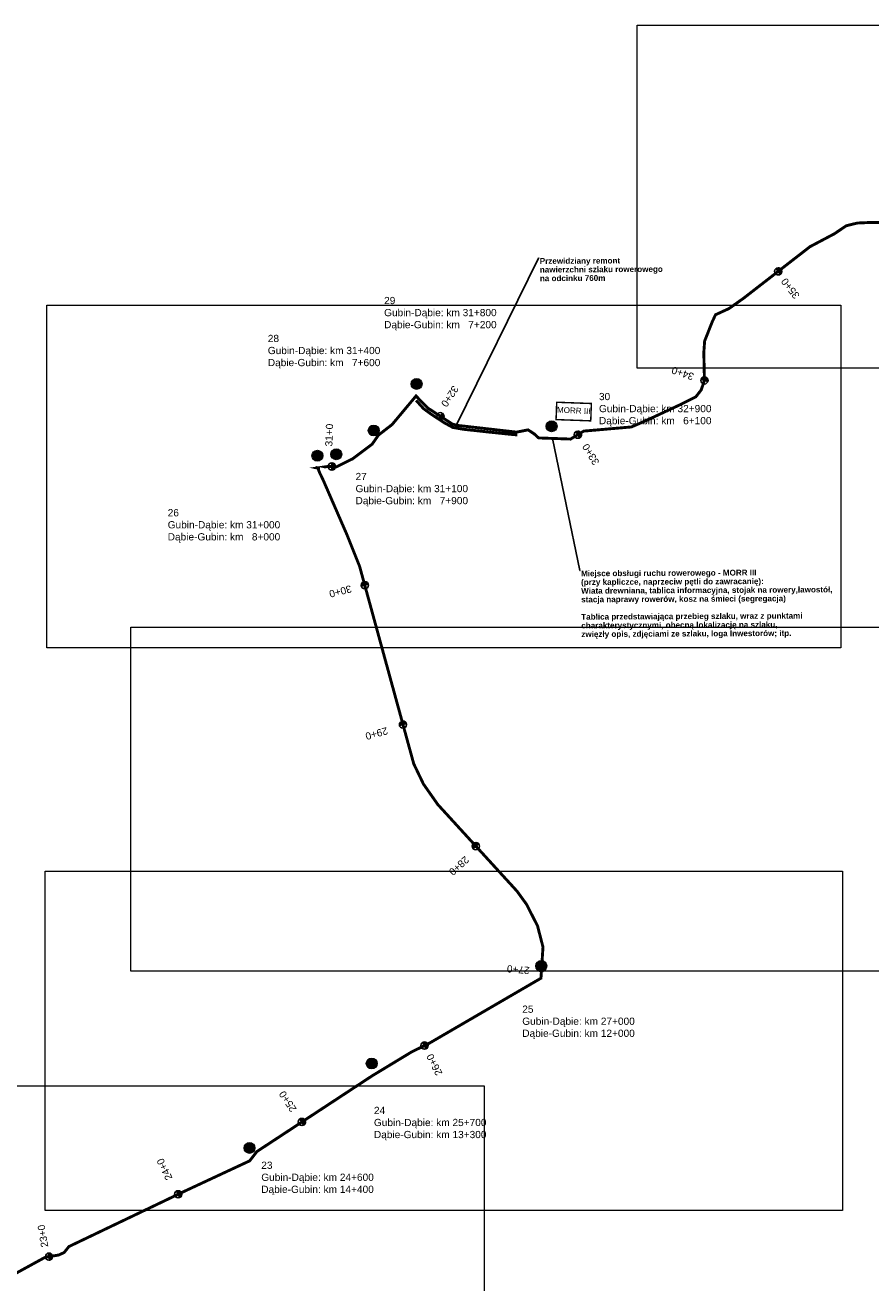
# Model space of a CAD drawing. Header units: millimetres. Extents: x -32728 to 3439, y -21222 to 1675.
# Tile 27 of 49: x 2210 to 2795, y 125 to 995. Entities that reach past the tile are written whole.
import ezdxf
from ezdxf import colors
from ezdxf.entities.mleader import LeaderData, LeaderLine
from ezdxf.math import Vec2, Vec3

# ---------------------------------------------------------------- set-up
doc = ezdxf.new("R2010")
doc.units = ezdxf.units.MM
doc.header["$XCLIPFRAME"] = 2
doc.linetypes.add('2', pattern=[1.5, 1, -0.5])
doc.layers.add('0 pomoc', color=61, linetype='Continuous', lineweight=30, plot=False)
for name, color, linetype, lineweight in [('1 MOP zagospodarowanie', 250, 'Continuous', 30), ('1 podklady', 252, 'Continuous', 5), ('2 kraweznik opornik', 5, 'Continuous', 50), ('2 trasa', 5, '2', 50), ('4 opisy', 250, 'Continuous', 5)]:
    doc.layers.add(name, color=color, linetype=linetype, lineweight=lineweight)
doc.layers.add('10 opisy', color=7, linetype='Continuous', lineweight=15, true_color=0x000000)
doc.layers.add('C-DROGI-SYTUACJA-ETYKIETY', color=7, linetype='Continuous')
doc.styles.add('Annotative', font='arial.ttf')
doc.styles.add('ARIAL', font='arial.ttf')
doc.styles.get("Standard").update_dxf_attribs({"font": 'arial.ttf'})
picture_1 = doc.add_image_def('image6.png', size_in_pixel=(1899, 841))
picture_2 = doc.add_image_def('image7.png', size_in_pixel=(1897, 839))
picture_3 = doc.add_image_def('image8.png', size_in_pixel=(1899, 847))
picture_4 = doc.add_image_def('image9.png', size_in_pixel=(1897, 838))
picture_5 = doc.add_image_def('image116.png', size_in_pixel=(1879, 842))

# ---------------------------------------------------------------- blocks, each defined once
blk = doc.blocks.new('_BoxFilled')
at = {"color": 0, "linetype": 'ByBlock', "lineweight": -2}
blk.add_line((-0.5, 0), (-1, 0), dxfattribs=at)
at = {"color": 0, "linetype": 'ByBlock'}
blk.add_solid([(-0.5, 0.5), (0.5, 0.5), (-0.5, -0.5), (0.5, -0.5)], dxfattribs=at)

msp = doc.modelspace()

# ---------------------------------------------------------------- hatches: boundary and pattern name
at = {"layer": '4 opisy'}
h = msp.add_hatch(color=255, dxfattribs=at)
h.dxf.hatch_style = 1
h.paths.add_polyline_path([(2484.971, 746.762, 1), (2477.415, 746.762, 1)])
h = msp.add_hatch(color=255, dxfattribs=at)
h.dxf.hatch_style = 1
h.paths.add_polyline_path([(2455.294, 714.541, 1), (2447.738, 714.541, 1)])
h = msp.add_hatch(color=255, dxfattribs=at)
h.dxf.hatch_style = 1
h.paths.add_polyline_path([(2578.332, 717.449, 1), (2570.776, 717.449, 1)])
h = msp.add_hatch(color=255, dxfattribs=at)
h.dxf.hatch_style = 1
h.paths.add_polyline_path([(2416.347, 697.09, 1), (2408.791, 697.09, 1)])
h = msp.add_hatch(color=255, dxfattribs=at)
h.dxf.hatch_style = 1
h.paths.add_polyline_path([(2429.388, 698.097, 1), (2421.832, 698.097, 1)])
h = msp.add_hatch(color=255, dxfattribs=at)
h.dxf.hatch_style = 1
h.paths.add_polyline_path([(2571.218, 344.05, 1), (2563.662, 344.05, 1)])
h = msp.add_hatch(color=255, dxfattribs=at)
h.dxf.hatch_style = 1
h.paths.add_polyline_path([(2453.933, 276.508, 1), (2446.377, 276.508, 1)])
h = msp.add_hatch(color=255, dxfattribs=at)
h.dxf.hatch_style = 1
h.paths.add_polyline_path([(2369.405, 218.122, 1), (2361.849, 218.122, 1)])
at = {"layer": 'C-DROGI-SYTUACJA-ETYKIETY', "transparency": 33554687}
h = msp.add_hatch(color=256, dxfattribs=at)
h.dxf.hatch_style = 1
h.paths.add_polyline_path([(2729.784, 826.625, -1), (2732.875, 822.695)])
h = msp.add_hatch(color=256, dxfattribs=at)
h.dxf.hatch_style = 1
h.paths.add_polyline_path([(2677.903, 750.019, -1), (2682.615, 748.347)])
h = msp.add_hatch(color=256, dxfattribs=at)
h.dxf.hatch_style = 1
h.paths.add_polyline_path([(2499.025, 726.47, -1), (2496.275, 722.295)])
h = msp.add_hatch(color=256, dxfattribs=at)
h.dxf.hatch_style = 1
h.paths.add_polyline_path([(2591.446, 713.788, -1), (2594.004, 709.492)])
h = msp.add_hatch(color=256, dxfattribs=at)
h.dxf.hatch_style = 1
h.paths.add_polyline_path([(2422.644, 692.084, -1), (2422.441, 687.088)])
h = msp.add_hatch(color=256, dxfattribs=at)
h.dxf.hatch_style = 1
h.paths.add_polyline_path([(2442.925, 606.827, -1), (2447.757, 608.111)])
h = msp.add_hatch(color=256, dxfattribs=at)
h.dxf.hatch_style = 1
h.paths.add_polyline_path([(2469.37, 510.333, -1), (2474.176, 511.711)])
h = msp.add_hatch(color=256, dxfattribs=at)
h.dxf.hatch_style = 1
h.paths.add_polyline_path([(2520.335, 425.235, -1), (2524.045, 428.586)])
h = msp.add_hatch(color=256, dxfattribs=at)
h.dxf.hatch_style = 1
h.paths.add_polyline_path([(2565.029, 342.46, -1), (2570.029, 342.391)])
h = msp.add_hatch(color=256, dxfattribs=at)
h.dxf.hatch_style = 1
h.paths.add_polyline_path([(2485.513, 291.144, -1), (2487.766, 286.68)])
h = msp.add_hatch(color=256, dxfattribs=at)
h.dxf.hatch_style = 1
h.paths.add_polyline_path([(2400.473, 238.141, -1), (2403.2, 233.95)])
h = msp.add_hatch(color=256, dxfattribs=at)
h.dxf.hatch_style = 1
h.paths.add_polyline_path([(2315.191, 188.279, -1), (2317.311, 183.751)])
h = msp.add_hatch(color=256, dxfattribs=at)
h.dxf.hatch_style = 1
h.paths.add_polyline_path([(2226.476, 145.327, -1), (2227.347, 140.403)])

# ---------------------------------------------------------------- linework, layer by layer
at = {"layer": '2 kraweznik opornik', "const_width": 1}
msp.add_lwpolyline([(2601.639, 721.204), (2602.076, 733.196), (2578.092, 734.07), (2577.655, 722.078)], close=True, dxfattribs=at)
at = {"layer": '2 trasa', "ltscale": 2}
msp.add_lwpolyline([(2201.631, 130.033, 2, 2, 0), (2224.207, 142.409, 2, 2, 0), (2233.719, 144.014, 2, 2, 0), (2237.386, 145.733, 2, 2, 0), (2240.709, 149.858, 2, 2, 0), (2321.157, 188.363, 2, 2, 0), (2365.705, 209.149, 2, 2, 0), (2370.718, 215.595, 2, 2, 0), (2450.447, 267.992, 2, 2, 0), (2477.492, 284.379, 2, 2, 0), (2490.212, 290.682, 2, 2, 0), (2567.221, 335.539, 2, 2, 0), (2568.611, 357.128, 2, 2, 0), (2564.83, 371.744, 2, 2, 0), (2557.25, 386.622, 2, 2, 0), (2550.653, 395.746, 2, 2, 0), (2495.771, 455.822, 2, 2, 0), (2485.946, 469.858, 2, 2, 0), (2479.208, 483.895, 2, 2, 0), (2441.753, 620.558, 2, 2, 0), (2433.051, 642.315, 2, 2, 0), (2416.628, 680.073, 2, 2, 0), (2414.06, 685.467, 2, 2, 0), (2413.434, 687.056, 2, 2, 0), (2412.824, 688.748, 2, 2, 0), (2413.377, 688.671, 2, 2, 0), (2413.374, 688.31, 2, 2, 0), (2412.306, 688.558, 2, 2, 0), (2420.256, 689.704, 2, 2, 0), (2425.843, 689.417, 2, 2, 0), (2436.944, 694.932, 2, 2, 0), (2450.481, 705.103, 2, 2, 0), (2454.778, 711.334, 2, 2, 0), (2464.233, 718.639, 2, 2, 0), (2480.778, 738.408, 2, 2, 0), (2488.8, 730.171, 2, 2, 0), (2505.774, 719.069, 2, 2, 0), (2508.783, 718.138, 2, 2, 0), (2550.353, 713.397, 2, 2, 0), (2558.303, 714.972, 2, 2, 0), (2562.529, 712.179, 2, 2, 0), (2565.609, 709.386, 2, 2, 0), (2587.669, 708.598, 2, 2, 0), (2596.836, 714.113, 2, 2, 0), (2629.76, 716.981, 2, 2, 0), (2638.813, 720.877, 2, 2, 0), (2662.65, 731.993, 2, 2, 0), (2674.339, 737.837, 2, 2, 0), (2678.006, 742.536, 2, 2, 0), (2680.298, 749.183, 2, 2, 0), (2679.857, 768.346, 2, 2, 0), (2680.43, 776.44, 2, 2, 0), (2685.658, 789.69, 2, 2, 0), (2687.95, 794.632, 2, 2, 0), (2697.189, 798.858, 2, 2, 0), (2707.337, 806.02, 2, 2, 0), (2753.248, 841.689, 2, 2, 0), (2764.349, 847.562, 2, 2, 0), (2770.151, 850.641, 2, 2, 0), (2778.459, 856.228, 2, 2, 0), (2786.123, 858.09, 2, 2, 0), (2794.431, 858.448, 2, 2, 0), (2804.458, 858.377, 2, 2, 0)], format="xyseb", dxfattribs=at)
at = {"layer": '2 trasa', "color": 6, "linetype": 'ByBlock', "ltscale": 2, "const_width": 2}
msp.add_lwpolyline([(2480.862, 735.303), (2485.995, 729.652), (2490.972, 726.023), (2500.616, 719.697), (2506.268, 716.638), (2513.423, 715.394), (2530.948, 713.475), (2545.88, 711.92), (2550.909, 711.453)], dxfattribs=at)
at = {"layer": '4 opisy', "color": 255}
for centre in [(2481.193, 746.762), (2451.516, 714.541), (2574.554, 717.449), (2412.569, 697.09), (2425.61, 698.097), (2567.44, 344.05), (2450.155, 276.508), (2365.627, 218.122)]:
    msp.add_circle(centre, 3.778, dxfattribs=at)
at = {"layer": 'C-DROGI-SYTUACJA-ETYKIETY', "color": 7, "linetype": 'Continuous'}
for points in [[(2729.799, 826.637), (2732.859, 822.683)], [(2677.894, 749.993), (2682.624, 748.373)], [(2499.028, 726.468), (2496.271, 722.297)], [(2591.424, 713.775), (2594.026, 709.505)], [(2422.634, 692.085), (2422.452, 687.088)], [(2442.92, 606.846), (2447.762, 608.091)], [(2469.366, 510.347), (2474.181, 511.697)], [(2520.334, 425.235), (2524.046, 428.586)], [(2565.038, 342.641), (2570.02, 342.21)], [(2485.529, 291.152), (2487.749, 286.672)], [(2400.463, 238.135), (2403.209, 233.956)], [(2315.172, 188.27), (2317.33, 183.76)], [(2226.496, 145.331), (2227.327, 140.4)]]:
    msp.add_lwpolyline(points, dxfattribs=at)
for centre in [(2731.329, 824.66), (2680.259, 749.183), (2497.65, 724.383), (2592.725, 711.64), (2422.543, 689.586), (2445.341, 607.469), (2471.773, 511.022), (2522.19, 426.91), (2567.529, 342.426), (2486.639, 288.912), (2401.836, 236.046), (2316.251, 186.015), (2226.911, 142.865)]:
    msp.add_circle(centre, 2.5, dxfattribs=at)

# ---------------------------------------------------------------- texts
at = {"layer": '0 pomoc', "color": 1, "char_height": 5, "width": 94.7938, "attachment_point": 1}
for s, insert in [('29\\PGubin-Dąbie: km 31+800\\PDąbie-Gubin: km   7+200', (2458.71, 806.957)), ('28\\PGubin-Dąbie: km 31+400\\PDąbie-Gubin: km   7+600', (2378.257, 780.718)), ('30\\PGubin-Dąbie: km 32+900\\PDąbie-Gubin: km   6+100', (2607.332, 740.526)), ('27\\PGubin-Dąbie: km 31+100\\PDąbie-Gubin: km   7+900', (2438.935, 685.188)), ('26\\PGubin-Dąbie: km 31+000\\PDąbie-Gubin: km   8+000', (2309.02, 660.133)), ('25\\PGubin-Dąbie: km 27+000\\PDąbie-Gubin: km 12+000', (2554.273, 316.619)), ('24\\PGubin-Dąbie: km 25+700\\PDąbie-Gubin: km 13+300', (2451.66, 246.548)), ('23\\PGubin-Dąbie: km 24+600\\PDąbie-Gubin: km 14+400', (2373.746, 208.632))]:
    msp.add_mtext(s, dxfattribs=dict(at, insert=insert))
at = {"layer": '1 MOP zagospodarowanie', "color": 7, "insert": (2574.743, 731.125), "char_height": 4, "width": 30.58877, "attachment_point": 1, "rotation": 357.182135, "style": 'Annotative'}
msp.add_mtext('\\pxqc;{\\C0;MORR III}', dxfattribs=at)
at = {"layer": '4 opisy', "char_height": 4, "width": 8.69418, "attachment_point": 1}
for s, insert in [('29', (2478.589, 748.738)), ('28', (2448.912, 716.517)), ('30', (2571.949, 719.425)), ('26', (2409.964, 699.067)), ('27', (2423.006, 700.073)), ('25', (2564.836, 346.026)), ('24', (2447.551, 278.485)), ('23', (2363.023, 220.098))]:
    msp.add_mtext(s, dxfattribs=dict(at, insert=insert))
at = {"layer": 'C-DROGI-SYTUACJA-ETYKIETY', "linetype": 'Continuous', "char_height": 5, "width": 23.50273, "attachment_point": 1, "style": 'Annotative'}
for s, insert, rotation in [('{\\fArial|b0|i0|c1|p34;35+0}', (2742.521, 805.036), 127.739228), ('{\\fArial|b0|i0|c1|p34;34+0}', (2671.915, 749.128), 161.096527), ('{\\fArial|b0|i0|c1|p34;32+0}', (2510.634, 743.341), 236.534621), ('{\\fArial|b0|i0|c1|p34;31+0}', (2417.902, 703.583), 87.913381), ('{\\fArial|b0|i0|c1|p34;33+0}', (2603.601, 689.966), 121.351482), ('{\\fArial|b0|i0|c1|p34;30+0}', (2436.754, 602.717), 194.422585), ('{\\fArial|b0|i0|c1|p34;29+0}', (2461.781, 504.532), 195.657135), ('{\\fArial|b0|i0|c1|p34;28+0}', (2518.038, 416.743), 222.074799), ('{\\fArial|b0|i0|c1|p34;27+0}', (2559.118, 338.319), 175.051486), ('{\\fArial|b0|i0|c1|p34;26+0}', (2494.727, 267.493), 116.358208), ('{\\fArial|b0|i0|c1|p34;25+0}', (2394.268, 242.277), 123.312603), ('{\\fArial|b0|i0|c1|p34;24+0}', (2307.978, 195.114), 115.577291), ('{\\fArial|b0|i0|c1|p34;23+0}', (2221.53, 148.936), 99.574228)]:
    msp.add_mtext(s, dxfattribs=dict(at, insert=insert, rotation=rotation))

# ---------------------------------------------------------------- pictures from other files: only their frames are drawn
at = {"layer": '1 podklady'}
image = msp.add_image(picture_4, insert=(2633.777, 748.865), size_in_units=(557.203, 246.144), dxfattribs=at)
image.set_boundary_path([(-0.5, -0.5), (1896.5, 807.7905)])
image = msp.add_image(picture_3, insert=(2225.285, 552.541), size_in_units=(557.79, 248.788), dxfattribs=at)
image.set_boundary_path([(-0.4326, -0.5), (1869.395, 807.008)])
image = msp.add_image(picture_2, insert=(2283.562, 332.109), size_in_units=(557.203, 246.438), dxfattribs=at)
image.set_boundary_path([(-0.5, -0.5), (1882.6503, 810.124)])
image = msp.add_image(picture_1, insert=(2224.153, 162.679), size_in_units=(557.79, 247.026), dxfattribs=at)
image.set_boundary_path([(-0.5, -0.5), (1877.4315, 799.347)])
image = msp.add_image(picture_5, insert=(1975.909, 13.789), size_in_units=(551.916, 247.319), rotation=0, dxfattribs=at)
image.dxf.flags = 7

# ---------------------------------------------------------------- meshes
at = {"layer": 'C-DROGI-SYTUACJA-ETYKIETY', "color": 7, "linetype": 'Continuous'}
mesh = msp.add_polyface(dxfattribs=at)
corners = [(2729.799, 826.637), (2730.247, 826.058), (2731.645, 827.14), (2730.247, 826.058), (2731.329, 824.66), (2733.306, 826.19), (2730.247, 826.058), (2731.645, 827.14), (2733.306, 826.19), (2732.411, 823.262), (2733.809, 824.344), (2732.859, 822.683), (2731.329, 824.66), (2732.411, 823.262), (2733.809, 824.344), (2731.329, 824.66), (2733.306, 826.19), (2733.809, 824.344)]
mesh.append_faces([[corners[k] for k in face] for face in [(9, 10, 11)]], dxfattribs={"vtx0": -1, "color": 7})
mesh.append_faces([[corners[k] for k in face] for face in [(6, 7, 8), (15, 16, 17)]], dxfattribs={"vtx0": -1, "vtx2": -1, "color": 7})
mesh.append_faces([[corners[k] for k in face] for face in [(0, 1, 2)]], dxfattribs={"vtx1": -1, "color": 7})
mesh.append_faces([[corners[k] for k in face] for face in [(3, 4, 5), (12, 13, 14)]], dxfattribs={"vtx1": -1, "vtx2": -1, "color": 7})
mesh = msp.add_polyface(dxfattribs=at)
corners = [(2677.894, 749.993), (2678.587, 749.756), (2679.159, 751.428), (2678.587, 749.756), (2680.259, 749.183), (2681.069, 751.548), (2678.587, 749.756), (2679.159, 751.428), (2681.069, 751.548), (2681.932, 748.611), (2682.504, 750.283), (2682.624, 748.373), (2680.259, 749.183), (2681.932, 748.611), (2682.504, 750.283), (2680.259, 749.183), (2681.069, 751.548), (2682.504, 750.283)]
mesh.append_faces([[corners[k] for k in face] for face in [(9, 10, 11)]], dxfattribs={"vtx0": -1, "color": 7})
mesh.append_faces([[corners[k] for k in face] for face in [(6, 7, 8), (15, 16, 17)]], dxfattribs={"vtx0": -1, "vtx2": -1, "color": 7})
mesh.append_faces([[corners[k] for k in face] for face in [(0, 1, 2)]], dxfattribs={"vtx1": -1, "color": 7})
mesh.append_faces([[corners[k] for k in face] for face in [(3, 4, 5), (12, 13, 14)]], dxfattribs={"vtx1": -1, "vtx2": -1, "color": 7})
mesh = msp.add_polyface(dxfattribs=at)
corners = [(2499.028, 726.468), (2498.625, 725.857), (2500.099, 724.883), (2498.625, 725.857), (2497.65, 724.383), (2499.735, 723.004), (2498.625, 725.857), (2500.099, 724.883), (2499.735, 723.004), (2496.675, 722.908), (2498.15, 721.933), (2496.271, 722.297), (2497.65, 724.383), (2496.675, 722.908), (2498.15, 721.933), (2497.65, 724.383), (2499.735, 723.004), (2498.15, 721.933)]
mesh.append_faces([[corners[k] for k in face] for face in [(9, 10, 11)]], dxfattribs={"vtx0": -1, "color": 7})
mesh.append_faces([[corners[k] for k in face] for face in [(6, 7, 8), (15, 16, 17)]], dxfattribs={"vtx0": -1, "vtx2": -1, "color": 7})
mesh.append_faces([[corners[k] for k in face] for face in [(0, 1, 2)]], dxfattribs={"vtx1": -1, "color": 7})
mesh.append_faces([[corners[k] for k in face] for face in [(3, 4, 5), (12, 13, 14)]], dxfattribs={"vtx1": -1, "vtx2": -1, "color": 7})
mesh = msp.add_polyface(dxfattribs=at)
corners = [(2591.424, 713.775), (2591.805, 713.149), (2593.315, 714.069), (2591.805, 713.149), (2592.725, 711.64), (2594.86, 712.94), (2591.805, 713.149), (2593.315, 714.069), (2594.86, 712.94), (2593.645, 710.13), (2595.155, 711.05), (2594.026, 709.505), (2592.725, 711.64), (2593.645, 710.13), (2595.155, 711.05), (2592.725, 711.64), (2594.86, 712.94), (2595.155, 711.05)]
mesh.append_faces([[corners[k] for k in face] for face in [(9, 10, 11)]], dxfattribs={"vtx0": -1, "color": 7})
mesh.append_faces([[corners[k] for k in face] for face in [(6, 7, 8), (15, 16, 17)]], dxfattribs={"vtx0": -1, "vtx2": -1, "color": 7})
mesh.append_faces([[corners[k] for k in face] for face in [(0, 1, 2)]], dxfattribs={"vtx1": -1, "color": 7})
mesh.append_faces([[corners[k] for k in face] for face in [(3, 4, 5), (12, 13, 14)]], dxfattribs={"vtx1": -1, "vtx2": -1, "color": 7})
mesh = msp.add_polyface(dxfattribs=at)
corners = [(2422.634, 692.085), (2422.607, 691.353), (2424.374, 691.289), (2422.607, 691.353), (2422.543, 689.586), (2425.041, 689.495), (2422.607, 691.353), (2424.374, 691.289), (2425.041, 689.495), (2422.478, 687.82), (2424.245, 687.755), (2422.452, 687.088), (2422.543, 689.586), (2422.478, 687.82), (2424.245, 687.755), (2422.543, 689.586), (2425.041, 689.495), (2424.245, 687.755)]
mesh.append_faces([[corners[k] for k in face] for face in [(9, 10, 11)]], dxfattribs={"vtx0": -1, "color": 7})
mesh.append_faces([[corners[k] for k in face] for face in [(6, 7, 8), (15, 16, 17)]], dxfattribs={"vtx0": -1, "vtx2": -1, "color": 7})
mesh.append_faces([[corners[k] for k in face] for face in [(0, 1, 2)]], dxfattribs={"vtx1": -1, "color": 7})
mesh.append_faces([[corners[k] for k in face] for face in [(3, 4, 5), (12, 13, 14)]], dxfattribs={"vtx1": -1, "vtx2": -1, "color": 7})
mesh = msp.add_polyface(dxfattribs=at)
corners = [(2442.92, 606.846), (2443.629, 607.028), (2443.189, 608.74), (2443.629, 607.028), (2445.341, 607.469), (2444.718, 609.89), (2443.629, 607.028), (2443.189, 608.74), (2444.718, 609.89), (2447.053, 607.909), (2446.613, 609.621), (2447.762, 608.091), (2445.341, 607.469), (2447.053, 607.909), (2446.613, 609.621), (2445.341, 607.469), (2444.718, 609.89), (2446.613, 609.621)]
mesh.append_faces([[corners[k] for k in face] for face in [(9, 10, 11)]], dxfattribs={"vtx0": -1, "color": 7})
mesh.append_faces([[corners[k] for k in face] for face in [(6, 7, 8), (15, 16, 17)]], dxfattribs={"vtx0": -1, "vtx2": -1, "color": 7})
mesh.append_faces([[corners[k] for k in face] for face in [(0, 1, 2)]], dxfattribs={"vtx1": -1, "color": 7})
mesh.append_faces([[corners[k] for k in face] for face in [(3, 4, 5), (12, 13, 14)]], dxfattribs={"vtx1": -1, "vtx2": -1, "color": 7})
mesh = msp.add_polyface(dxfattribs=at)
corners = [(2469.366, 510.347), (2470.071, 510.545), (2469.594, 512.247), (2470.071, 510.545), (2471.773, 511.022), (2471.099, 513.429), (2470.071, 510.545), (2469.594, 512.247), (2471.099, 513.429), (2473.475, 511.499), (2472.998, 513.201), (2474.181, 511.697), (2471.773, 511.022), (2473.475, 511.499), (2472.998, 513.201), (2471.773, 511.022), (2471.099, 513.429), (2472.998, 513.201)]
mesh.append_faces([[corners[k] for k in face] for face in [(9, 10, 11)]], dxfattribs={"vtx0": -1, "color": 7})
mesh.append_faces([[corners[k] for k in face] for face in [(6, 7, 8), (15, 16, 17)]], dxfattribs={"vtx0": -1, "vtx2": -1, "color": 7})
mesh.append_faces([[corners[k] for k in face] for face in [(0, 1, 2)]], dxfattribs={"vtx1": -1, "color": 7})
mesh.append_faces([[corners[k] for k in face] for face in [(3, 4, 5), (12, 13, 14)]], dxfattribs={"vtx1": -1, "vtx2": -1, "color": 7})
mesh = msp.add_polyface(dxfattribs=at)
corners = [(2520.334, 425.235), (2520.878, 425.726), (2519.693, 427.038), (2520.878, 425.726), (2522.19, 426.91), (2520.515, 428.766), (2520.878, 425.726), (2519.693, 427.038), (2520.515, 428.766), (2523.502, 428.095), (2522.318, 429.407), (2524.046, 428.586), (2522.19, 426.91), (2523.502, 428.095), (2522.318, 429.407), (2522.19, 426.91), (2520.515, 428.766), (2522.318, 429.407)]
mesh.append_faces([[corners[k] for k in face] for face in [(9, 10, 11)]], dxfattribs={"vtx0": -1, "color": 7})
mesh.append_faces([[corners[k] for k in face] for face in [(6, 7, 8), (15, 16, 17)]], dxfattribs={"vtx0": -1, "vtx2": -1, "color": 7})
mesh.append_faces([[corners[k] for k in face] for face in [(0, 1, 2)]], dxfattribs={"vtx1": -1, "color": 7})
mesh.append_faces([[corners[k] for k in face] for face in [(3, 4, 5), (12, 13, 14)]], dxfattribs={"vtx1": -1, "vtx2": -1, "color": 7})
mesh = msp.add_polyface(dxfattribs=at)
corners = [(2565.03, 342.481), (2565.762, 342.465), (2565.801, 344.232), (2565.762, 342.465), (2567.529, 342.426), (2567.584, 344.925), (2565.762, 342.465), (2565.801, 344.232), (2567.584, 344.925), (2569.296, 342.387), (2569.335, 344.154), (2570.029, 342.371), (2567.529, 342.426), (2569.296, 342.387), (2569.335, 344.154), (2567.529, 342.426), (2567.584, 344.925), (2569.335, 344.154)]
mesh.append_faces([[corners[k] for k in face] for face in [(9, 10, 11)]], dxfattribs={"vtx0": -1, "color": 7})
mesh.append_faces([[corners[k] for k in face] for face in [(6, 7, 8), (15, 16, 17)]], dxfattribs={"vtx0": -1, "vtx2": -1, "color": 7})
mesh.append_faces([[corners[k] for k in face] for face in [(0, 1, 2)]], dxfattribs={"vtx1": -1, "color": 7})
mesh.append_faces([[corners[k] for k in face] for face in [(3, 4, 5), (12, 13, 14)]], dxfattribs={"vtx1": -1, "vtx2": -1, "color": 7})
mesh = msp.add_polyface(dxfattribs=at)
corners = [(2485.529, 291.152), (2485.854, 290.496), (2487.438, 291.281), (2485.854, 290.496), (2486.639, 288.912), (2488.879, 290.022), (2485.854, 290.496), (2487.438, 291.281), (2488.879, 290.022), (2487.424, 287.328), (2489.008, 288.113), (2487.749, 286.672), (2486.639, 288.912), (2487.424, 287.328), (2489.008, 288.113), (2486.639, 288.912), (2488.879, 290.022), (2489.008, 288.113)]
mesh.append_faces([[corners[k] for k in face] for face in [(9, 10, 11)]], dxfattribs={"vtx0": -1, "color": 7})
mesh.append_faces([[corners[k] for k in face] for face in [(6, 7, 8), (15, 16, 17)]], dxfattribs={"vtx0": -1, "vtx2": -1, "color": 7})
mesh.append_faces([[corners[k] for k in face] for face in [(0, 1, 2)]], dxfattribs={"vtx1": -1, "color": 7})
mesh.append_faces([[corners[k] for k in face] for face in [(3, 4, 5), (12, 13, 14)]], dxfattribs={"vtx1": -1, "vtx2": -1, "color": 7})
mesh = msp.add_polyface(dxfattribs=at)
corners = [(2400.463, 238.135), (2400.865, 237.523), (2402.342, 238.494), (2400.865, 237.523), (2401.836, 236.046), (2403.925, 237.419), (2400.865, 237.523), (2402.342, 238.494), (2403.925, 237.419), (2402.807, 234.568), (2404.284, 235.539), (2403.209, 233.956), (2401.836, 236.046), (2402.807, 234.568), (2404.284, 235.539), (2401.836, 236.046), (2403.925, 237.419), (2404.284, 235.539)]
mesh.append_faces([[corners[k] for k in face] for face in [(9, 10, 11)]], dxfattribs={"vtx0": -1, "color": 7})
mesh.append_faces([[corners[k] for k in face] for face in [(6, 7, 8), (15, 16, 17)]], dxfattribs={"vtx0": -1, "vtx2": -1, "color": 7})
mesh.append_faces([[corners[k] for k in face] for face in [(0, 1, 2)]], dxfattribs={"vtx1": -1, "color": 7})
mesh.append_faces([[corners[k] for k in face] for face in [(3, 4, 5), (12, 13, 14)]], dxfattribs={"vtx1": -1, "vtx2": -1, "color": 7})
mesh = msp.add_polyface(dxfattribs=at)
corners = [(2315.172, 188.27), (2315.488, 187.609), (2317.082, 188.373), (2315.488, 187.609), (2316.251, 186.015), (2318.506, 187.094), (2315.488, 187.609), (2317.082, 188.373), (2318.506, 187.094), (2317.014, 184.42), (2318.609, 185.183), (2317.33, 183.76), (2316.251, 186.015), (2317.014, 184.42), (2318.609, 185.183), (2316.251, 186.015), (2318.506, 187.094), (2318.609, 185.183)]
mesh.append_faces([[corners[k] for k in face] for face in [(9, 10, 11)]], dxfattribs={"vtx0": -1, "color": 7})
mesh.append_faces([[corners[k] for k in face] for face in [(6, 7, 8), (15, 16, 17)]], dxfattribs={"vtx0": -1, "vtx2": -1, "color": 7})
mesh.append_faces([[corners[k] for k in face] for face in [(0, 1, 2)]], dxfattribs={"vtx1": -1, "color": 7})
mesh.append_faces([[corners[k] for k in face] for face in [(3, 4, 5), (12, 13, 14)]], dxfattribs={"vtx1": -1, "vtx2": -1, "color": 7})
mesh = msp.add_polyface(dxfattribs=at)
corners = [(2226.496, 145.331), (2226.617, 144.608), (2228.36, 144.902), (2226.617, 144.608), (2226.911, 142.865), (2229.377, 143.281), (2226.617, 144.608), (2228.36, 144.902), (2229.377, 143.281), (2227.205, 141.122), (2228.949, 141.416), (2227.327, 140.4), (2226.911, 142.865), (2227.205, 141.122), (2228.949, 141.416), (2226.911, 142.865), (2229.377, 143.281), (2228.949, 141.416)]
mesh.append_faces([[corners[k] for k in face] for face in [(9, 10, 11)]], dxfattribs={"vtx0": -1, "color": 7})
mesh.append_faces([[corners[k] for k in face] for face in [(6, 7, 8), (15, 16, 17)]], dxfattribs={"vtx0": -1, "vtx2": -1, "color": 7})
mesh.append_faces([[corners[k] for k in face] for face in [(0, 1, 2)]], dxfattribs={"vtx1": -1, "color": 7})
mesh.append_faces([[corners[k] for k in face] for face in [(3, 4, 5), (12, 13, 14)]], dxfattribs={"vtx1": -1, "vtx2": -1, "color": 7})

# ---------------------------------------------------------------- leaders
at = {"layer": '10 opisy'}
ml = msp.add_multileader_mtext('Standard', dxfattribs=at)
ml.set_content('{\\fArial|b1|i0|c0|p34;Przewidziany remont \\Pnawierzchni szlaku rowerowego\\Pna odcinku 760m', color=256, style='ARIAL')
ml.set_leader_properties(color=256)
ml.set_arrow_properties(name='BOXFILLED')
ml.build(insert=Vec2(0, 0))
ml.multileader.update_dxf_attribs({"has_text_frame": 1, "text_left_attachment_type": 0, "text_right_attachment_type": 6, "text_bottom_attachment_type": 10, "dogleg_length": 0.36, "arrow_head_size": 0})
ctx = ml.context
ctx.base_point, ctx.arrow_head_size, ctx.landing_gap_size, ctx.plane_origin, ctx.plane_x_axis, ctx.plane_y_axis = Vec3(2565.88, 833.825), 0, 0.5, Vec3(2669.344, 773.554), Vec3(0.9999861, 0.0052726), Vec3(-0.0052726, 0.9999861)
ctx.left_attachment, ctx.right_attachment, ctx.top_attachment = 0, 6, 10
notes = []
notes.append((ctx, [(0, (1, 1, 0), (2565.52, 833.824), (0.9999861, 0.0052726), 0.36, [(0, [(2508.544, 718.016)], 256, [])])]))
ctx.mtext.insert, ctx.mtext.text_direction, ctx.mtext.rotation, ctx.mtext.line_spacing_factor, ctx.mtext.flow_direction = Vec3(2566.38, 833.828), Vec3(0.9999861, 0.0052726), 0.0052726, 0.9, 5
ml = msp.add_multileader_mtext('Standard', dxfattribs=at)
ml.set_content('{\\fArial|b1|i0|c0|p34;Miejsce obsługi ruchu rowerowego - MORR III \\P(przy kapliczce, naprzeciw pętli do zawracanię):\\PWiata drewniana, tablica informacyjna, stojak na rowery,ławostół, \\Pstacja naprawy rowerów, kosz na śmieci (segregacja)\\P\\P\\fArial|b1|i0|c0|p34;Tablica przedstawiająca przebieg szlaku, wraz z punktami \\Pcharakterystycznymi, obecną lokalizację na szlaku, \\Pzwięzły opis, zdjęciami ze szlaku, loga Inwestorów; itp.}', color=256, style='ARIAL')
ml.set_leader_properties(color=256)
ml.set_arrow_properties(name='BOXFILLED')
ml.build(insert=Vec2(0, 0))
ml.multileader.update_dxf_attribs({"has_text_frame": 1, "text_left_attachment_type": 0, "text_right_attachment_type": 6, "text_bottom_attachment_type": 10, "dogleg_length": 0.36, "arrow_head_size": 0})
ctx = ml.context
ctx.base_point, ctx.arrow_head_size, ctx.landing_gap_size, ctx.plane_origin, ctx.plane_x_axis, ctx.plane_y_axis = Vec3(2594.406, 617.621), 0, 0.5, Vec3(2728.214, 677.148), Vec3(0.9999861, 0.0052726), Vec3(-0.0052726, 0.9999861)
ctx.left_attachment, ctx.right_attachment, ctx.top_attachment = 0, 6, 10
notes.append((ctx, [(0, (1, 1, 0), (2594.046, 617.619), (0.9999861, 0.0052726), 0.36, [(0, [(2575.121, 708.931)], 256, [])])]))
ctx.mtext.insert, ctx.mtext.text_direction, ctx.mtext.rotation, ctx.mtext.line_spacing_factor, ctx.mtext.flow_direction = Vec3(2594.906, 617.623), Vec3(0.9999861, 0.0052726), 0.0052726, 0.9, 5
for ctx, leaders in notes:
    for number, flags, end, landing, length, lines in leaders:
        leader = LeaderData()
        leader.index, (leader.has_last_leader_line, leader.has_dogleg_vector, leader.attachment_direction) = number, flags
        leader.last_leader_point, leader.dogleg_vector, leader.dogleg_length = Vec3(end), Vec3(landing), length
        for number, points, colour, breaks in lines:
            line = LeaderLine()
            line.index, line.vertices, line.color, line.breaks = number, Vec3.list(points), colors.encode_raw_color(colour), breaks
            leader.lines.append(line)
        ctx.leaders.append(leader)

doc.saveas('drawing.dxf')
